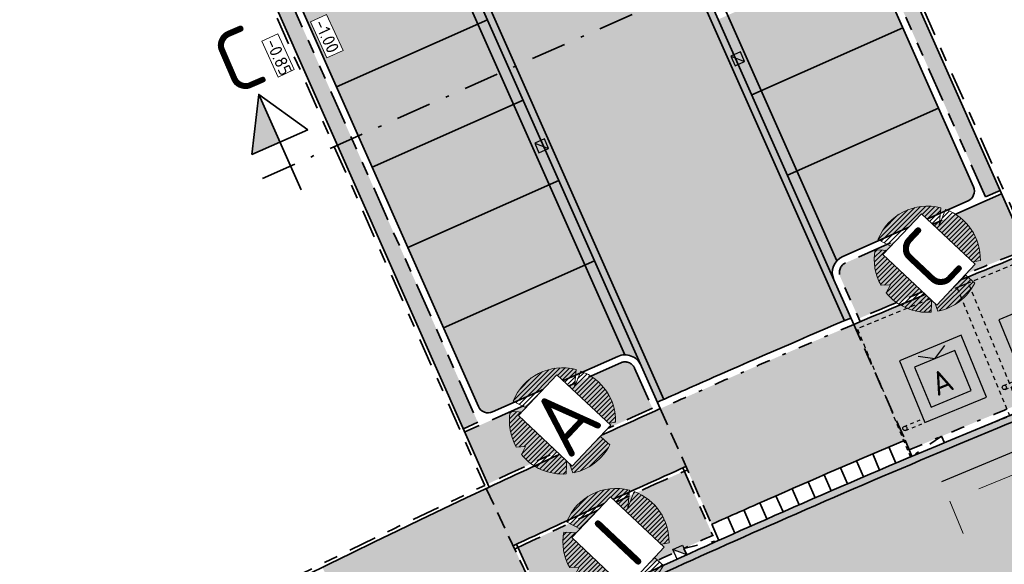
# Model space of a CAD drawing. Header units: metres. Extents: x 104013 to 108981, y 427946 to 428479.
# Tile 22 of 256: x 104509 to 104537, y 428292 to 428307. Entities that reach past the tile are written whole.
import ezdxf
from ezdxf.enums import TextEntityAlignment as Align

# ---------------------------------------------------------------- set-up
doc = ezdxf.new("R2010")
doc.units = ezdxf.units.M
for name, pattern in [('DASHDOT', [1, 0.5, -0.25, 0, -0.25]), ('DASHED', [0.75, 0.5, -0.25]), ('DASHED2', [0.375, 0.25, -0.125]), ('VH-GELEIDEBAND', [6, 2, -2, 0, -2]), ('VH-OPSLUITBAND', [10, 4, -2, 2, -2]), ('VH-TROTTOIRBAND', [15, 5, -2, 2, -2, 2, -2])]:
    doc.linetypes.add(name, pattern=pattern)
doc.layers.get('DefPoints').update_dxf_attribs({"color": 211, "lineweight": 18})
for name, color, linetype, true_color in [('_BUURTONTSLUITINGSWEG', 30, 'Continuous', 0xff7f00), ('N-WE-VH-VERHARDING-AP_GROEN1', 7, 'Continuous', 0xdbffb8), ('N-WE-VH-VERHARDING-AP_INRIT (TEGELS)', 7, 'Continuous', 0x787878), ('N-WE-VH-VERHARDING-AP_PARKEERPLAATS', 7, 'Continuous', 0x889692), ('N-WE-VH-VERHARDING-AP_RIJBAAN-ELEMENT', 7, 'Continuous', 0x7f4f3f), ('N-WE-VH-VERHARDING-AP_VOETPAD (TEGELS)', 7, 'Continuous', 0xdbdbdb)]:
    doc.layers.add(name, color=color, linetype=linetype, true_color=true_color)
for name, color, linetype, lineweight in [('B-XX-AL-M', 10, 'Continuous', 18), ("N-WE-GR-BOOM-S (Malus 'Evereste')", 211, 'Continuous', 0), ("N-WE-GR-BOOM-S (Prunus padus 'Watereri')", 233, 'Continuous', 0), ("N-WE-GR-BOOM-S (Prunus serrulata 'Amanogawa')", 107, 'Continuous', 0), ('N-WE-GR-SOORTAANDUIDING-T25 (BOMEN)', 7, 'Continuous', 0), ('N-WE-GW-HOOGTE_AFWERKHOOGTE-T25', 7, 'Continuous', 0), ('N-WE-IE-MEUBILAIR_WEGMEUBILAIR_HUISVUIL_OPSTELPLAATS-S', 7, 'Continuous', 25), ('N-WE-RI-HWA_KOLK_TROTTOIRKOLK-S', 150, 'Continuous', 25), ('N-WE-VH-GOOT-G', 170, 'Continuous', 35), ('N-WE-VH-KANTOPSLUITING_ELEMENT_INRIT-G', 7, 'DASHED', 35), ('N-WE-VH-KANTOPSLUITING_GELEIDEBAND-G', 20, 'VH-GELEIDEBAND', 35), ('N-WE-VH-KANTOPSLUITING_INRITBAND-G', 210, 'Continuous', 35), ('N-WE-VH-KANTOPSLUITING_OPSLUITBAND-G', 150, 'VH-OPSLUITBAND', 35), ('N-WE-VH-KANTOPSLUITING_TROTTOIRBAND-G', 210, 'VH-TROTTOIRBAND', 35), ('N-WE-VH-VERHARDING-G', 7, 'Continuous', 35), ('X-XX-AL-VERWIJZING_DOORSNEDE-S', 7, 'Continuous', 35)]:
    doc.layers.add(name, color=color, linetype=linetype, lineweight=lineweight)
doc.layers.add('MOL JUIST', color=10, linetype='Continuous')
doc.layers.add('N-WE-RI-HWA_KOLK_STRAATKOLK-S', color=10, linetype='Continuous')
doc.styles.add('NLCS-ISO', font='NLCS-ISO.ttf')
doc.styles.add('NLCS-ISO-M200-T25', font='NLCS-ISO.ttf', dxfattribs={"height": 0.5})
doc.styles.add('NLCS-ISO-M200-T35', font='NLCS-ISO.ttf', dxfattribs={"height": 0.7000000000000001})
doc.styles.add('NLCS-ISO-M500-T18', font='NLCS-ISO.ttf', dxfattribs={"height": 0.9})
doc.styles.add('NLCS-ISO-M500-T25', font='NLCS-ISO.ttf', dxfattribs={"height": 1.25})
doc.dimstyles.new('NLCS-M500-T18-PIJL_L2_H1', dxfattribs={"dimscale": 0.5, "dimtxt": 0.9, "dimasz": 1.8, "dimexe": 2, "dimexo": 2, "dimgap": 0.7, "dimtad": 1, "dimzin": 0, "dimdsep": 46, "dimtxsty": 'NLCS-ISO-M500-T18', "dimcen": 2.5, "dimdle": 2, "dimclrd": 256, "dimclre": 256, "dimclrt": 10, "dimadec": 1, "dimazin": 0, "dimtfac": 1, "dimtofl": 0, "dimtmove": 0, "dimatfit": 3, "dimfxl": 2, "dimfxlon": 1, "dimtfill": 1, "dimtfillclr": 256, "dimtolj": 1, "dimtzin": 0, "dimlwd": -1, "dimlwe": -1, "dimarcsym": 0})

# ---------------------------------------------------------------- blocks, each defined once
blk = doc.blocks.new('*U752')
at = {"layer": 'N-WE-VH-KANTOPSLUITING_INRITBAND-G', "flags": 128}
blk.add_lwpolyline([(0, 0), (-7.323974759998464e-12, -0.4999999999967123)], dxfattribs=at)
blk = doc.blocks.new('*U753')
at = {"layer": 'N-WE-VH-VERHARDING-G', "color": 0, "linetype": 'ByBlock', "lineweight": -2, "transparency": 16777216}
for p, rotation in [((104533.7314905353, 428295.4853194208), 22.92778024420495), ((104533.2711625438, 428295.2901321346), 23.02784273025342), ((104532.8111761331, 428295.0941412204), 23.12790521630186), ((104531.8922336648, 428294.6997509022), 23.32803018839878), ((104532.3515327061, 428294.8973472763), 23.22796770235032), ((104531.4332804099, 428294.5013527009), 23.4280926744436), ((104530.5164168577, 428294.1021532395), 23.62821764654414), ((104530.9746743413, 428294.3021532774), 23.52815516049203), ((104530.0585093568, 428293.9013531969), 23.72828013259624), ((104529.6009532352, 428293.6997537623), 23.82834261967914), ((104528.686900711, 428293.2941591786), 24.02846759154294), ((104529.1437498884, 428293.4973555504), 23.92840510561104), ((104528.2304070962, 428293.0901652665), 24.12853007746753)]:
    blk.add_blockref('*U752', p, dxfattribs=dict(at, rotation=rotation))
blk = doc.blocks.new('*U755')
for p, q in [((-0.9499999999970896, 0), (-0.9499999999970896, -1.900000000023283)), ((0.9499999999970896, 0), (-0.9499999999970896, 0)), ((0.9499999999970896, -1.900000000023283), (0.9499999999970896, 0)), ((0, -0.3325000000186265), (-0.4113620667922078, -0.09500000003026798)), ((0, -0.3325000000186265), (0.4113620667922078, -0.09500000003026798)), ((0.617500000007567, -0.3325000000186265), (-0.617500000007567, -0.3325000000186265)), ((-0.617500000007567, -0.3325000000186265), (-0.617500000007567, -1.567500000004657)), ((0.617500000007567, -1.567500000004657), (0.617500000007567, -0.3325000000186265)), ((-0.617500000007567, -1.567500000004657), (0.617500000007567, -1.567500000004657)), ((-0.9499999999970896, -1.900000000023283), (0.9499999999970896, -1.900000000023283))]:
    blk.add_line(p, q)
at = {"linetype": 'DASHED2', "ltscale": 0.5, "flags": 128}
blk.add_lwpolyline([(1.699999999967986, -2.650000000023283), (-1.700000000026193, -2.650000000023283), (-1.699999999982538, 1.300000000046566), (1.700000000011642, 1.299999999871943)], close=True, dxfattribs=at)
at = {"linetype": 'DASHED2', "ltscale": 0.2, "flags": 128}
for points in [[(-1.539999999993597, -1.779999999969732), (-0.9499999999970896, -1.779999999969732)], [(-1.539999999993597, -1.899999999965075), (-0.9499999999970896, -1.899999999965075)]]:
    blk.add_lwpolyline(points, dxfattribs=at)
blk.add_circle((-1.539999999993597, -1.839999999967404), 0.06)
at = {"style": 'NLCS-ISO'}
blk.add_text('A', height=0.6650000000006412, dxfattribs=at).set_placement((-0.06300000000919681, -1.020000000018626), align=Align.MIDDLE_CENTER)
blk = doc.blocks.new('SGR-BOOM_08')
h = blk.add_hatch()
h.set_pattern_fill('ANSI31', color=256, scale=0.1)
h.set_pattern_definition([(45, (0, 0), (-0.2245064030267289, 0.2245064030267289), [])])
h.paths.add_polyline_path([(1.729677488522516, 4.72825667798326), (1.139276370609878, 3.206509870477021), (1.287418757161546, 4.867314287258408, 0.3794379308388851), (-4.677869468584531, 1.861647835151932), (-2.630086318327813, 0.7854955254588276), (-4.954333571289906, 0.8959767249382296, 0.1748934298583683), (-4.384991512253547, -2.473872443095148), (-3.501537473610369, -2.418451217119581), (-3.897906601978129, -3.186615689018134, 0.2439594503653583), (0.3605688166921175, -5.021771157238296), (0.4192016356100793, -3.330164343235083), (0.9916979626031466, -4.936064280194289, 0.2301548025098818), (4.494088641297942, -2.269661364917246), (2.562831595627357, -0.5501398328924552), (5.033028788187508, -0.1296790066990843, 0.3219437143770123)])
h.paths.add_polyline_path([(0.15, 0, -1), (-0.15, 0, -1)], flags=16)
at = {"ltscale": 20, "flags": 128}
for points in [[(1.287419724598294, 4.867325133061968), (1.139276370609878, 3.206509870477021), (1.729681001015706, 4.728265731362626)], [(-4.954350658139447, 0.8959775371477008), (-2.630086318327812, 0.7854955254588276), (-4.677881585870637, 1.861654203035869)], [(5.033035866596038, -0.1296778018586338), (2.562831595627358, -0.5501398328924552), (4.494110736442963, -2.269681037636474)], [(-3.897908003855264, -3.186618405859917), (-3.501537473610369, -2.418451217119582), (-4.385006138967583, -2.473873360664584)], [(0.991715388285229, -4.936113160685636), (0.4192016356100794, -3.330164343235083), (0.3605683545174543, -5.021784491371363)]]:
    blk.add_lwpolyline(points, dxfattribs=at)
blk.add_lwpolyline([(5.033028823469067, -0.129677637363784, 0.3219436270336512), (1.729677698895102, 4.72825660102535, 0.3219436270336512)], format="xyb", dxfattribs=at)
blk.add_circle((0, 0), 0.15)
at = {"ltscale": 20}
for start, end in [(75.18440999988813, 158.298953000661), (169.7490490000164, 209.4302330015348), (281.3600670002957, 333.2046490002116), (219.2666920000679, 274.1068389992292)]:
    blk.add_arc((0, 0), 5.034699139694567, start, end, dxfattribs=at)
blk = doc.blocks.new('Trottoirkolk')
h = blk.add_hatch(color=256)
h.paths.add_polyline_path([(-0.02059036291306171, 0.1806648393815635), (0.003681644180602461, 0.1887333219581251), (0.2107676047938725, 0.02402117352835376), (0.02402117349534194, -0.2107676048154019)])
h.paths.add_polyline_path([(-0.02402117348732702, 0.2107676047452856), (0.003681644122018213, 0.1887333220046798), (-0.02059036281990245, 0.1806648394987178)])
blk.add_lwpolyline([(0.02402117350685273, -0.2107676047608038), (-0.2107676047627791, -0.02402117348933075), (-0.02402117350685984, 0.2107676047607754), (0.2107676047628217, 0.02402117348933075)], close=True)
blk.add_lwpolyline([(0.02402117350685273, -0.2107676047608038), (-0.02402117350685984, 0.2107676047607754)])
blk = doc.blocks.new('Straatkolk')
h = blk.add_hatch(color=256)
h.paths.add_polyline_path([(0.1806648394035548, 0.02059036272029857), (0.1830647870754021, 0.04605545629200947), (-0.02402117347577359, 0.2107676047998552), (-0.210767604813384, -0.02402117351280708)])
h.paths.add_polyline_path([(0.210767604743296, 0.02402117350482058), (0.1830647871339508, 0.04605545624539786), (0.1806648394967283, 0.02059036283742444)])
blk.add_lwpolyline([(-0.2107676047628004, -0.02402117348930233), (0.02402117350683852, -0.2107676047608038), (0.2107676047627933, 0.02402117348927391), (-0.02402117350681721, 0.2107676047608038)], close=True)
blk.add_lwpolyline([(-0.2107676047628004, -0.02402117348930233), (0.2107676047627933, 0.02402117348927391)])
blk = doc.blocks.new('*U763')
at = {"linetype": 'DASHDOT', "ltscale": 0.1}
h = blk.add_hatch(color=256, dxfattribs=at)
h.paths.add_polyline_path([(6.939779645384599, 4.058178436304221), (6.867461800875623, 3.417478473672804), (6.923836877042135, 3.400272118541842), (7.181196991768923, 3.51456511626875)])
h.paths.add_polyline_path([(6.867461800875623, 3.417478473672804), (6.862442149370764, 3.373006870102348), (6.923836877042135, 3.400272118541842)])
h = blk.add_hatch(color=256, dxfattribs=at)
h.paths.add_polyline_path([(-0.3621260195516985, 0.8154199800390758), (-0.4344438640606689, 0.1747200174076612), (-0.3780687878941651, 0.1575136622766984), (-0.1207086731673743, 0.2718066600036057)])
h.paths.add_polyline_path([(-0.4344438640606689, 0.1747200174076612), (-0.4394635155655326, 0.1302484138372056), (-0.3780687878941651, 0.1575136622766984)])
at = {"linetype": 'DASHDOT', "ltscale": 0.8}
blk.add_line((-0.318754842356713, -0.1415582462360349), (7.620660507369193, 3.384316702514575), dxfattribs=at)
for points in [[(7.422614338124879, 2.970951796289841), (6.939779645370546, 4.058178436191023), (6.862442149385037, 3.373006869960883)], [(7.422614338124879, 2.970951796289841), (6.939779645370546, 4.058178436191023), (7.499951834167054, 3.656123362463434)], [(6.862442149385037, 3.373006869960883), (7.499951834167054, 3.656123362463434)], [(0.1207086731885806, -0.2718066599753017), (-0.3621260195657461, 0.8154199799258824), (-0.4394635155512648, 0.1302484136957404)], [(0.1207086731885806, -0.2718066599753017), (-0.3621260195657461, 0.8154199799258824), (0.1980461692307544, 0.4133649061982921)], [(-0.4394635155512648, 0.1302484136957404), (0.1980461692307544, 0.4133649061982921)]]:
    blk.add_lwpolyline(points)
at = {"linetype": 'DASHDOT', "ltscale": 0.1, "style": 'NLCS-ISO-M200-T35'}
for p in [(6.632198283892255, 4.036384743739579), (-0.6697073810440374, 0.793626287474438)]:
    blk.add_text('C', height=0.6999999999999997, rotation=23.27199942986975, dxfattribs=at).set_placement(p)
blk = doc.blocks.new('N-SIE-CONTAINER_HUISVUIL_OPSTELPLAATS')
h = blk.add_hatch(color=256)
h.dxf.hatch_style = 1
h.paths.add_polyline_path([(0.2700000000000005, 0.4487500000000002), (0.2900000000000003, 0.4437500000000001), (0.2975000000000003, 0.4737500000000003), (0.2975000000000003, 0.5037499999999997), (0.2725000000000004, 0.5037500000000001), (0.2525000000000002, 0.4962500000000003), (0.2475000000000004, 0.4812500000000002), (0.2675000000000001, 0.4787500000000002), (-0.3641666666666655, 0.4787499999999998), (-0.3074999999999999, 0.4687499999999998), (-0.2149999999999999, -0.5337500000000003), (0.07750000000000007, -0.5037500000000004), (0.1200000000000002, -0.5687500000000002), (0.1625, -0.59875), (0.2175000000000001, -0.58125), (0.2425000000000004, -0.5137500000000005), (0.24, -0.4537500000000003), (0.1950000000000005, -0.41625)])
blk = doc.blocks.new('*D2855')
at = {"layer": 'B-XX-AL-M', "transparency": 16777216}
for p, q in [((104546.0779201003, 428298.3658060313), (104546.4626644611, 428297.4427828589)), ((104535.8323628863, 428294.0951436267), (104545.2471992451, 428298.0195361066)), ((104535.001642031, 428293.748873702), (104535.3863863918, 428292.8258505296))]:
    blk.add_line(p, q, dxfattribs=at)
for points in [[(104545.189487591, 428298.1579895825), (104545.3049108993, 428297.8810826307), (104546.0779201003, 428298.3658060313)], [(104535.7746512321, 428294.2335971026), (104535.8900745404, 428293.9566901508), (104535.001642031, 428293.748873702)]]:
    blk.add_solid(points, dxfattribs=at)
at = {"layer": 'DefPoints', "color": 0, "transparency": 16777216}
for p in [(104545.8470283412, 428298.9197282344), (104546.0779201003, 428298.3658060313), (104534.7707502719, 428294.3027959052)]:
    blk.add_point(p, dxfattribs=at)
at = {"layer": 'B-XX-AL-M', "color": 10, "transparency": 16777216, "insert": (104540.2233866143, 428296.7921740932), "char_height": 0.9, "attachment_point": 5, "rotation": 22.627870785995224, "style": 'NLCS-ISO-M500-T18', "bg_fill": 3, "box_fill_scale": 1.1, "bg_fill_color": 256, "bg_fill_true_color": 13158600, "bg_fill_transparency": 0}
blk.add_mtext('\\A1;12.00', dxfattribs=at)

msp = doc.modelspace()

# ---------------------------------------------------------------- hatches: boundary and pattern name
at = {"layer": '_BUURTONTSLUITINGSWEG'}
h = msp.add_hatch(color=256, dxfattribs=at)
h.dxf.hatch_style = 1
edge = h.paths.add_edge_path()
edge.add_arc((104645.2655382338, 428031.8039848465), 280.3499999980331, 111.88260402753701, 113.78127053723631, ccw=False)
edge.add_arc((104645.2655325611, 428031.8039990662), 280.3499846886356, 111.61488595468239, 111.8826040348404, ccw=False)
edge.add_arc((104456.5180447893, 428505.5901034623), 229.6500000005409, 291.8514487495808, 293.3705280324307)
edge.add_line((104547.61463327, 428294.7808672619), (104548.5317912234, 428295.1795691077))
edge.add_line((104548.5317912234, 428295.1795691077), (104546.348142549, 428300.1729826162))
edge.add_line((104546.348142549, 428300.1729826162), (104545.4310350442, 428299.7743602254))
edge.add_arc((104456.5180447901, 428505.5901034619), 224.1999999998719, 291.8542929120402, 293.36448269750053, ccw=False)
edge.add_arc((104645.2655325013, 428031.803999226), 285.7999845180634, 111.6171658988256, 111.8826040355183)
edge.add_arc((104645.2655382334, 428031.8039848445), 285.7999999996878, 111.8826040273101, 113.7812705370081)
edge.add_arc((104645.2655383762, 428031.8039845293), 285.8000003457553, 113.7812705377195, 115.4725003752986)
edge.add_arc((104645.265538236, 428031.8039848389), 285.8000000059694, 115.4725003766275, 123.6602255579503)
edge.add_line((104486.8560995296, 428269.6864972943), (104486.024673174, 428269.1307361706))
edge.add_line((104486.024673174, 428269.1307361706), (104489.0612816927, 428264.6050860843))
edge.add_line((104489.0612816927, 428264.6050860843), (104489.8926698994, 428265.1607809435))
edge.add_arc((104645.2655382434, 428031.8039848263), 280.3500000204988, 115.47250037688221, 123.65634205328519, ccw=False)
edge.add_arc((104645.2655383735, 428031.8039845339), 280.3500003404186, 113.78127053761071, 115.47250037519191, ccw=False)
at = {"layer": 'N-WE-VH-VERHARDING-AP_GROEN1'}
h = msp.add_hatch(color=256, dxfattribs=at)
h.dxf.hatch_style = 1
h.paths.add_polyline_path([(104536.4724882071, 428302.4953608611), (104536.0612200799, 428302.3127176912), (104532.2208613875, 428300.6072237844), (104532.0399317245, 428300.5268733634, 0.414213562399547), (104531.8875150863, 428300.1309324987), (104532.4140097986, 428298.9453940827, -0.00444137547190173), (104537.1774381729, 428300.9079844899)])
h = msp.add_hatch(color=256, dxfattribs=at)
h.dxf.hatch_style = 1
h.paths.add_polyline_path([(104521.6211391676, 428295.8999130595), (104521.2098710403, 428295.7172698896), (104521.8660119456, 428294.2397996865, -0.004440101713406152), (104526.5461644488, 428296.3899071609), (104526.0383683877, 428297.5333407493, 0.4142135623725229), (104525.6424275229, 428297.6857573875)])
h = msp.add_hatch(color=256, dxfattribs=at)
h.dxf.hatch_style = 1
edge = h.paths.add_edge_path()
edge.add_arc((104645.265538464, 428031.8039843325), 288.0000005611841, 114.1473464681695, 115.1831508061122)
edge.add_line((104522.7177403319, 428292.4302253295), (104523.5693014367, 428290.620572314))
edge.add_arc((104645.2655383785, 428031.8039845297), 286.0000003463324, 114.14875526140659, 115.18303243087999, ccw=False)
edge.add_line((104528.2609135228, 428292.7750901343), (104527.4491610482, 428294.6029598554))
at = {"layer": 'N-WE-VH-VERHARDING-AP_INRIT (TEGELS)'}
h = msp.add_hatch(color=256, dxfattribs=at)
h.dxf.hatch_style = 1
h.paths.add_polyline_path([(104532.2703653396, 428298.7760824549, 0.003669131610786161), (104528.3644698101, 428297.0890206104, 0.00150531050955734), (104526.7692544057, 428296.3803267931), (104528.2304070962, 428293.0901652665, -0.001515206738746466), (104529.8161560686, 428293.7946910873, -0.003724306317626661), (104533.7317385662, 428295.4854243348)])
h = msp.add_hatch(color=256, dxfattribs=at)
h.dxf.hatch_style = 1
h.paths.add_polyline_path([(104497.9711267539, 428276.9577250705), (104495.9625665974, 428280.3007306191, 0.004458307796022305), (104491.5550709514, 428277.5988225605), (104493.6229247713, 428274.2921655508, -0.004458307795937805)])
h.paths.add_polyline_path([(104510.418467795, 428284.0187100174), (104508.5796441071, 428287.4580017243, 0.004458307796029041), (104504.0425126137, 428284.9799454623), (104505.942373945, 428281.5739908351, -0.004458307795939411)])
h.paths.add_polyline_path([(104521.8180855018, 428294.1067420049, 0.004458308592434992), (104517.1602867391, 428291.8636982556), (104518.8836757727, 428288.3651370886, -0.003282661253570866), (104522.2632750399, 428290.0024419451, -0.001175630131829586), (104523.4788135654, 428290.5780053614)])
at = {"layer": 'N-WE-VH-VERHARDING-AP_PARKEERPLAATS'}
h = msp.add_hatch(color=256, dxfattribs=at)
h.dxf.hatch_style = 1
edge = h.paths.add_edge_path()
edge.add_arc((104525.7641896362, 428297.411578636), 0.5000000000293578, 23.945889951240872, 113.9458899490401, ccw=False)
edge.add_line((104526.221154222, 428297.6145154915), (104524.9629457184, 428300.4476959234))
edge.add_line((104524.9629457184, 428300.4476959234), (104520.6674786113, 428298.5400894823))
edge.add_line((104520.6674786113, 428298.5400894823), (104521.6009881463, 428296.4380523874))
edge.add_arc((104521.8751668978, 428296.5598145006), 0.2999999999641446, 203.9458899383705, 293.9458899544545)
edge.add_line((104521.996929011, 428296.2856357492), (104525.5612527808, 428297.8685432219))
h.paths.add_polyline_path([(104524.9629457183, 428300.4476959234), (104523.9482614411, 428302.7325188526), (104519.6527943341, 428300.8249124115), (104520.6674786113, 428298.5400894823)])
h.paths.add_polyline_path([(104523.9482614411, 428302.7325188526), (104522.9335771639, 428305.0173417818), (104518.6381100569, 428303.1097353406), (104519.6527943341, 428300.8249124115)])
h.paths.add_polyline_path([(104521.9188928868, 428307.302164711), (104517.6234257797, 428305.3945582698), (104518.6381100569, 428303.1097353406), (104522.9335771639, 428305.0173417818)])
edge = h.paths.add_edge_path()
edge.add_line((104521.9188928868, 428307.302164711), (104520.5389222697, 428310.4095238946))
edge.add_arc((104520.0819576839, 428310.2065870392), 0.4999999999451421, -66.05411005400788, 23.94588994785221, ccw=False)
edge.add_line((104520.2848945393, 428309.7496224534), (104516.7205707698, 428308.166714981))
edge.add_arc((104516.8423328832, 428307.8925362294), 0.300000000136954, 113.9458899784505, 180)
edge.add_line((104516.542332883, 428307.8925362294), (104517.6234257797, 428305.3945582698))
edge.add_line((104517.6234257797, 428305.3945582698), (104521.9188928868, 428307.302164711))
h = msp.add_hatch(color=256, dxfattribs=at)
h.dxf.hatch_style = 1
h.paths.add_polyline_path([(104532.7126193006, 428309.360190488), (104528.4171521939, 428307.452584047), (104529.4318364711, 428305.1677611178), (104533.7273035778, 428307.0753675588)])
h = msp.add_hatch(color=256, dxfattribs=at)
h.dxf.hatch_style = 1
h.paths.add_polyline_path([(104533.7273035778, 428307.0753675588), (104529.4318364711, 428305.1677611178), (104530.4465207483, 428302.8829381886), (104534.7419878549, 428304.7905446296)])
h = msp.add_hatch(color=256, dxfattribs=at)
h.dxf.hatch_style = 1
h.paths.add_polyline_path([(104534.7419878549, 428304.7905446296), (104530.4465207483, 428302.8829381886), (104531.7047292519, 428300.0497577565, -0.4142135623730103), (104531.9587569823, 428300.7096591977), (104535.5230807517, 428302.29256667, 0.4142135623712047), (104535.6754973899, 428302.6885075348)])
at = {"layer": 'N-WE-VH-VERHARDING-AP_RIJBAAN-ELEMENT'}
h = msp.add_hatch(color=256, dxfattribs=at)
h.dxf.hatch_style = 1
edge = h.paths.add_edge_path()
edge.add_arc((104518.8890528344, 428328.1684070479), 0.3000000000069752, 23.94588994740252, 113.9458899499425)
edge.add_line((104518.7672907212, 428328.4425857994), (104513.8320731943, 428326.2508677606))
edge.add_arc((104513.9538353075, 428325.9766890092), 0.2999999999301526, 113.9458899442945, 203.9458899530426)
edge.add_line((104513.679656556, 428325.8549268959), (104519.3405562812, 428313.1079534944))
edge.add_line((104519.3405562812, 428313.1079534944), (104519.6460001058, 428312.4201680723))
edge.add_line((104519.6460001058, 428312.4201680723), (104526.6880792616, 428296.5631135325))
edge.add_arc((104645.2655411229, 428031.803978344), 290.1000071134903, 113.7812705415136, 114.12613767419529, ccw=False)
edge.add_arc((104645.2655380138, 428031.803985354), 290.0999994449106, 112.94106457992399, 113.7812705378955, ccw=False)
edge.add_line((104532.189178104, 428298.9588964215), (104519.1632315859, 428328.2901691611))
h = msp.add_hatch(color=256, dxfattribs=at)
h.dxf.hatch_style = 1
edge = h.paths.add_edge_path()
edge.add_arc((104645.2655382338, 428031.8039848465), 280.3499999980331, 111.88260402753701, 113.78127053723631, ccw=False)
edge.add_arc((104645.2655325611, 428031.8039990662), 280.3499846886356, 111.61488595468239, 111.8826040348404, ccw=False)
edge.add_arc((104456.5180447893, 428505.5901034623), 229.6500000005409, 291.8514487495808, 293.3705280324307)
edge.add_line((104547.61463327, 428294.7808672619), (104548.5317912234, 428295.1795691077))
edge.add_line((104548.5317912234, 428295.1795691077), (104546.348142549, 428300.1729826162))
edge.add_line((104546.348142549, 428300.1729826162), (104545.4310350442, 428299.7743602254))
edge.add_arc((104456.5180447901, 428505.5901034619), 224.1999999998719, 291.8542929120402, 293.36448269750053, ccw=False)
edge.add_arc((104645.2655325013, 428031.803999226), 285.7999845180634, 111.6171658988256, 111.8826040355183)
edge.add_arc((104645.2655382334, 428031.8039848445), 285.7999999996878, 111.8826040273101, 113.7812705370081)
edge.add_arc((104645.2655383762, 428031.8039845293), 285.8000003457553, 113.7812705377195, 115.4725003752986)
edge.add_arc((104645.265538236, 428031.8039848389), 285.8000000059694, 115.4725003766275, 123.6602255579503)
edge.add_line((104486.8560995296, 428269.6864972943), (104486.024673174, 428269.1307361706))
edge.add_line((104486.024673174, 428269.1307361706), (104489.0612816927, 428264.6050860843))
edge.add_line((104489.0612816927, 428264.6050860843), (104489.8926698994, 428265.1607809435))
edge.add_arc((104645.2655382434, 428031.8039848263), 280.3500000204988, 115.47250037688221, 123.65634205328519, ccw=False)
edge.add_arc((104645.2655383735, 428031.8039845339), 280.3500003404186, 113.78127053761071, 115.47250037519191, ccw=False)
at = {"layer": 'N-WE-VH-VERHARDING-AP_VOETPAD (TEGELS)'}
h = msp.add_hatch(color=256, dxfattribs=at)
h.dxf.hatch_style = 1
h.paths.add_polyline_path([(104511.6312514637, 428317.285998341), (104516.0638079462, 428319.2544858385), (104516.3379866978, 428319.3762479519), (104516.2162245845, 428319.6504267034), (104513.3345212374, 428326.1393238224), (104508.6277860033, 428324.0490742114)])
h.paths.add_polyline_path([(104516.2230188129, 428308.0551710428), (104515.8117506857, 428307.8725278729), (104521.1692836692, 428295.8086628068), (104521.5805517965, 428295.9913059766)])
h.paths.add_polyline_path([(104531.0743678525, 428314.6506188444), (104530.6630997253, 428314.4679756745), (104536.0206327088, 428302.4041106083), (104536.4319008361, 428302.5867537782)])
h = msp.add_hatch(color=256, dxfattribs=at)
h.dxf.hatch_style = 1
edge = h.paths.add_edge_path()
edge.add_line((104547.7169364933, 428303.297315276), (104546.9771527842, 428304.9382662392))
edge.add_arc((104456.5180447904, 428505.5901034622), 220.0999999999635, 291.8564834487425, 294.2670999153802, ccw=False)
edge.add_arc((104645.2655382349, 428031.8039848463), 289.8999999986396, 111.6188564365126, 111.882604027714)
edge.add_arc((104645.2655382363, 428031.8039848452), 289.9000000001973, 111.8826040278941, 112.9403712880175)
edge.add_line((104532.2703653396, 428298.7760824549), (104533.1228323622, 428296.8565334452))
edge.add_arc((104519.5024488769, 428333.8668985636), 39.43706343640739, 290.2043911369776, 299.6549439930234)
edge.add_arc((104456.5180447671, 428505.5901035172), 221.9000000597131, 291.8251340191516, 294.2670999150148)
h = msp.add_hatch(color=256, dxfattribs=at)
h.dxf.hatch_style = 1
edge = h.paths.add_edge_path()
edge.add_arc((104519.1526692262, 428334.6194137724), 40.26413526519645, 290.3016676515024, 299.55766747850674, ccw=False)
edge.add_line((104533.1228323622, 428296.8565334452), (104533.731738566, 428295.4854243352))
edge.add_line((104533.731738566, 428295.4854243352), (104533.8486094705, 428295.2091252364))
edge.add_arc((104645.2655382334, 428031.8039848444), 285.9999999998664, 111.88260402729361, 112.92772634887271, ccw=False)
edge.add_arc((104645.2655324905, 428031.8039992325), 285.9999845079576, 111.6415175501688, 111.8826040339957, ccw=False)
edge.add_line((104539.7892562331, 428297.6436995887), (104539.0149394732, 428299.595267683))
h = msp.add_hatch(color=256, dxfattribs=at)
h.dxf.hatch_style = 1
edge = h.paths.add_edge_path()
edge.add_line((104527.4989625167, 428294.7348572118), (104526.7692544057, 428296.3803267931))
edge.add_arc((104645.2655382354, 428031.8039848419), 289.9000000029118, 114.1262620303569, 115.1837309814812)
edge.add_arc((104645.2655382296, 428031.8039848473), 289.8999999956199, 115.1837309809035, 115.2030659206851)
edge.add_line((104521.8180855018, 428294.1067420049), (104522.5845753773, 428292.4780943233))
edge.add_arc((104645.2655385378, 428031.8039841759), 288.1000007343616, 114.12757816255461, 115.203065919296, ccw=False)

# ---------------------------------------------------------------- linework, layer by layer
at = {"layer": 'N-WE-IE-MEUBILAIR_WEGMEUBILAIR_HUISVUIL_OPSTELPLAATS-S', "flags": 128}
msp.add_lwpolyline([(104545.8470283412, 428298.9197282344), (104534.770750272, 428294.3027959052)], dxfattribs=at)
at = {"layer": 'N-WE-VH-GOOT-G', "ltscale": 0.2}
for points in [[(104518.8586836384, 428328.4831731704), (104532.0049965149, 428298.8808645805)], [(104519.5233421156, 428313.1891282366), (104526.8706377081, 428296.6448002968)], [(104526.4826707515, 428312.5477133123), (104531.7929133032, 428300.5903348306)], [(104520.4507382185, 428309.8689468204), (104525.7609807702, 428297.9115683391)]]:
    msp.add_lwpolyline(points, dxfattribs=at)
for points in [[(104483.8973394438, 428267.4470717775, -0.03898775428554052), (104522.4353061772, 428289.6413252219, -0.007379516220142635), (104530.0984283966, 428293.1541270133, -0.008284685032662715), (104538.8206879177, 428296.8263496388, -0.001158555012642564), (104540.0499978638, 428297.3167906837, 0.006590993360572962), (104545.5111671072, 428299.5911127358, 0.006590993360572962)], [(104486.7652017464, 428263.2903685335, -0.03897202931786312), (104524.607199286, 428285.0822265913, -0.007379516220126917), (104532.1348216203, 428288.5329147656, -0.008284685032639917), (104540.7028535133, 428292.1402048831, -0.001167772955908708), (104541.9200435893, 428292.6257846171, 0.006626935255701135), (104547.5345012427, 428294.9641146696, 0.006626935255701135)]]:
    msp.add_lwpolyline(points, format="xyb", dxfattribs=at)
at = {"layer": 'N-WE-VH-KANTOPSLUITING_ELEMENT_INRIT-G', "flags": 128}
for points in [[(104532.2703653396, 428298.776082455), (104533.7317385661, 428295.4854243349)], [(104526.7692544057, 428296.3803267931), (104528.2304070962, 428293.0901652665)], [(104521.8180855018, 428294.1067420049), (104523.4788135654, 428290.5780053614)]]:
    msp.add_lwpolyline(points, dxfattribs=at)
at = {"layer": 'N-WE-VH-KANTOPSLUITING_GELEIDEBAND-G', "ltscale": 0.2, "flags": 128}
for points in [[(104533.8483616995, 428295.2090204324, -0.004560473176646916), (104538.6716054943, 428297.1975294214, -0.00115783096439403), (104539.9018671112, 428297.6883522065, 0.007704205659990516), (104546.2680086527, 428300.3562271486)], [(104532.2703653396, 428298.7760824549, 0.003669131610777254), (104528.3644698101, 428297.0890206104, 0.001505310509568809), (104526.7692544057, 428296.3803267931, 0.001469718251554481)], [(104485.9132379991, 428269.2968150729, -0.03661684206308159), (104522.2632750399, 428290.0024419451, -0.005863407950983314), (104528.3521698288, 428292.8159851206, -0.005863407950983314)]]:
    msp.add_lwpolyline(points, format="xyb", dxfattribs=at)
for points in [[(104534.7702875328, 428295.5970847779), (104533.926275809, 428295.0248211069)], [(104527.4402523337, 428292.405600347), (104528.4347995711, 428292.6338498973)]]:
    msp.add_lwpolyline(points, dxfattribs=at)
at = {"layer": 'N-WE-VH-KANTOPSLUITING_INRITBAND-G', "flags": 128}
msp.add_lwpolyline([(104528.2304070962, 428293.0901652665, -0.001515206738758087), (104529.8161560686, 428293.7946910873, -0.003724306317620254), (104533.7317385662, 428295.4854243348)], format="xyb", dxfattribs=at)
msp.add_lwpolyline([(104533.7317385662, 428295.4854243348), (104533.9265234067, 428295.0249258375)], dxfattribs=at)
at = {"layer": 'N-WE-VH-KANTOPSLUITING_OPSLUITBAND-G', "ltscale": 0.2, "flags": 128}
for points in [[(104523.6993654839, 428331.5037177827), (104537.2702998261, 428300.9452646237, -0.00106747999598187), (104538.4204921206, 428301.4039405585, 0.07425345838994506), (104594.4995302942, 428334.2392655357, 0.05954597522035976), (104602.9597544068, 428342.8962024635, 0.03142840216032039), (104610.6701056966, 428354.359212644, 0.01884134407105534), (104614.5820275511, 428361.6650576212, -0.1820757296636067), (104624.5773002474, 428371.101821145, -0.09872258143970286), (104632.0518518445, 428372.6142750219, -0.4721223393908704), (104651.2536198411, 428349.4172259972), (104653.623274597, 428346.2717596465), (104662.029905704, 428335.1128449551), (104681.3876801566, 428346.2117531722), (104682.523077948, 428344.557323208), (104688.3795427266, 428347.9151660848), (104723.9798327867, 428368.3268282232)], [(104507.7560119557, 428325.7657159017), (104521.7755027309, 428294.1972224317, 0.03979689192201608), (104481.763418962, 428271.3181952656), (104467.9128862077, 428289.409656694)], [(104537.1807812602, 428300.9093272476, 0.004444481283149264), (104532.4140097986, 428298.9453940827, 0.004444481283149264)], [(104526.5461644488, 428296.3899071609, 0.004441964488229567), (104521.8640565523, 428294.2388802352)], [(104522.6271581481, 428292.3876138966, -0.004692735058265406), (104527.5398394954, 428294.6435934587, -0.004692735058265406)]]:
    msp.add_lwpolyline(points, format="xyb", dxfattribs=at)
for points in [[(104536.0612200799, 428302.3127176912), (104536.4724882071, 428302.4953608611)], [(104521.6211391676, 428295.8999130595), (104521.2098710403, 428295.7172698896)], [(104527.4085734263, 428294.6943533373), (104528.2609135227, 428292.7750901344)], [(104522.6750631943, 428292.5206613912), (104523.5692939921, 428290.6205881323)]]:
    msp.add_lwpolyline(points, dxfattribs=at)
at = {"layer": 'N-WE-VH-KANTOPSLUITING_TROTTOIRBAND-G', "ltscale": 0.2, "flags": 128}
for points in [[(104530.7442744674, 428314.2851898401), (104536.0612200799, 428302.3127176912)], [(104516.1824314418, 428308.1465639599), (104521.6211391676, 428295.8999130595)], [(104525.6424371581, 428297.6857616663), (104521.6211391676, 428295.8999130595)], [(104526.0383683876, 428297.5333407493), (104526.5864685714, 428296.2991520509)]]:
    msp.add_lwpolyline(points, dxfattribs=at)
msp.add_lwpolyline([(104536.0612200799, 428302.3127176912), (104532.2208613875, 428300.6072237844), (104532.0399317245, 428300.5268733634, 0.414213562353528), (104531.8875150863, 428300.1309324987), (104532.4531511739, 428298.8572571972)], format="xyb", dxfattribs=at)
at = {"layer": 'N-WE-VH-KANTOPSLUITING_TROTTOIRBAND-G', "ltscale": 0.2}
msp.add_arc((104525.7641896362, 428297.411578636), 0.3, 23.94469741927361, 113.9474194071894, dxfattribs=at)
at = {"layer": 'N-WE-VH-VERHARDING-G', "ltscale": 0.2, "flags": 128}
for points in [[(104523.6062915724, 428331.4669156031), (104537.218051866, 428300.8165323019, -0.001150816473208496), (104538.4575279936, 428301.3110514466, 0.07425369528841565), (104594.5622491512, 428334.1613787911, 0.05954597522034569), (104603.0390619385, 428342.8352901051, 0.03142840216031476), (104610.7564226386, 428354.308721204, 0.01884134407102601), (104614.6719007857, 428361.6212078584, -0.1820757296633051), (104624.6159156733, 428371.0095777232, -0.09872258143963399), (104632.0521362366, 428372.5142754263, -0.4728221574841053), (104651.1469665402, 428349.3926050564), (104653.5434034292, 428346.2115882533), (104662.0031157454, 428334.9822138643), (104681.3574135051, 428346.0791286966), (104682.4928112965, 428344.4246987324), (104688.4292826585, 428347.8284139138), (104723.9488779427, 428368.1938091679)], [(104482.9595623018, 428267.045159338, -0.001161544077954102), (104484.0542816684, 428267.7967193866, -0.03870124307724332), (104522.3492906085, 428289.8218835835, -0.007379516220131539), (104530.01777916, 428293.3371453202, -0.008284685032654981), (104538.746146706, 428297.01193953, -0.001158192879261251), (104539.9759326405, 428297.5025715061, 0.07426330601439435), (104597.1337222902, 428330.9680222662, 0.05954597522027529), (104606.2906707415, 428340.3378834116, 0.03142840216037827), (104614.2954172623, 428352.2385721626, 0.01884134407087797), (104618.3567034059, 428359.8233675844, -0.1820757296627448), (104626.1991481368, 428367.2275974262, -0.09872258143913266), (104632.0637963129, 428368.4142920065, -0.3504920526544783), (104647.0210167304, 428356.5306824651, -0.3504920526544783)], [(104507.8516224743, 428325.7968062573), (104521.9066087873, 428294.1483854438, 0.03996318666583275), (104481.7415939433, 428271.1821994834), (104467.8369593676, 428289.3443283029)], [(104530.6426633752, 428314.0212292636), (104535.6754973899, 428302.6885075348, -0.4142135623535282), (104535.5230807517, 428302.29256667), (104531.9587569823, 428300.7096591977, 0.4142135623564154), (104531.7047292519, 428300.0497577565), (104532.2703653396, 428298.776082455)], [(104537.218051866, 428300.8165323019, 0.004615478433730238), (104532.270295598, 428298.776052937, 0.004615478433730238)], [(104532.189178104, 428298.9588964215, 0.003666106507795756), (104528.2838205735, 428297.2720389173, 0.00150476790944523), (104526.6880792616, 428296.5631135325, 0.00150476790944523)], [(104526.7692544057, 428296.3803267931, 0.004614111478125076), (104521.9066087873, 428294.1483854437)], [(104482.9116398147, 428260.3588670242, -0.004582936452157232), (104487.1284641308, 428263.2965080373, -0.03870124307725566), (104524.6932148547, 428284.9016682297, -0.007379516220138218), (104532.2154708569, 428288.3498964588, -0.008284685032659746), (104540.777394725, 428291.9546149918, -0.001168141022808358), (104541.9941008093, 428292.4400006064, 0.01017210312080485), (104550.5934082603, 428296.0932097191, 0.01017210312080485)], [(104522.5845753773, 428292.4780943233, -0.004692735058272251), (104527.4989625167, 428294.7348572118, -0.004692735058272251)]]:
    msp.add_lwpolyline(points, format="xyb", dxfattribs=at)
for points in [[(104519.163231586, 428328.2901691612), (104531.7047292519, 428300.0497577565)], [(104519.9909927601, 428311.6433282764), (104526.7692544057, 428296.3803267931)], [(104536.0206327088, 428302.4041106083), (104536.4319008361, 428302.5867537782)]]:
    msp.add_lwpolyline(points, dxfattribs=at)
at = {"layer": 'N-WE-VH-VERHARDING-G', "flags": 128}
msp.add_lwpolyline([(104525.5612644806, 428297.8685484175), (104521.996929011, 428296.2856357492, -0.4142135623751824), (104521.6009881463, 428296.4380523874), (104516.5681541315, 428307.7707741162)], format="xyb", dxfattribs=at)
for points in [[(104521.8580118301, 428307.4392540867), (104517.5625447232, 428305.5316476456)], [(104533.6664225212, 428307.2124569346), (104529.3709554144, 428305.3048504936)], [(104522.8726961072, 428305.1544311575), (104518.5772290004, 428303.2468247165)], [(104534.6811067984, 428304.9276340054), (104530.3856396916, 428303.0200275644)], [(104523.8873803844, 428302.8696082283), (104519.5919132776, 428300.9620017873)], [(104524.9020646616, 428300.5847852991), (104520.6065975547, 428298.6771788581)], [(104521.5805517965, 428295.9913059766), (104521.1692836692, 428295.8086628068)], [(104534.7702875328, 428295.5970847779), (104534.8475569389, 428295.4126140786)], [(104527.5241338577, 428292.2207059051), (104527.4402523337, 428292.405600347)]]:
    msp.add_lwpolyline(points, dxfattribs=at)
at = {"layer": 'N-WE-VH-VERHARDING-G'}
msp.add_arc((104525.7641896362, 428297.411578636), 0.5, 23.94469741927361, 113.9474194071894, dxfattribs=at)

# ---------------------------------------------------------------- block references
at = {"layer": 'MOL JUIST', "rotation": 22.42355728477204}
for p in [(104537.2751191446, 428299.2730553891), (104534.4464879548, 428298.1058169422)]:
    msp.add_blockref('*U755', p, dxfattribs=at)
at = {"layer": "N-WE-GR-BOOM-S (Malus 'Evereste')", "color": 7, "lineweight": 13, "ltscale": 3.2, "xscale": 0.3, "yscale": 0.3, "zscale": 0.3}
msp.add_blockref('SGR-BOOM_08', (104523.9871258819, 428296.0315408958), dxfattribs=at)
at = {"layer": "N-WE-GR-BOOM-S (Prunus padus 'Watereri')", "color": 7, "lineweight": 13, "ltscale": 3.2, "xscale": 0.3, "yscale": 0.3, "zscale": 0.3}
msp.add_blockref('SGR-BOOM_08', (104534.3629961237, 428300.6311190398), dxfattribs=at)
at = {"layer": "N-WE-GR-BOOM-S (Prunus serrulata 'Amanogawa')", "xscale": 0.3, "yscale": 0.3, "zscale": 0.3}
msp.add_blockref('SGR-BOOM_08', (104525.5083093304, 428292.6004763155), dxfattribs=at)
at = {"layer": 'N-WE-IE-MEUBILAIR_WEGMEUBILAIR_HUISVUIL_OPSTELPLAATS-S', "rotation": 22.62787078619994}
msp.add_blockref('N-SIE-CONTAINER_HUISVUIL_OPSTELPLAATS', (104535.4630176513, 428294.5913541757), dxfattribs=at)
at = {"layer": 'N-WE-RI-HWA_KOLK_STRAATKOLK-S', "rotation": 332.4439475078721}
for p in [(104528.970190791, 428306.330466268), (104523.3952228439, 428303.8546366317)]:
    msp.add_blockref('Straatkolk', p, dxfattribs=at)
at = {"layer": 'N-WE-RI-HWA_KOLK_TROTTOIRKOLK-S', "rotation": 62.87400002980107}
msp.add_blockref('Trottoirkolk', (104527.3255970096, 428292.2954261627), dxfattribs=at)
at = {"layer": 'N-WE-VH-VERHARDING-G'}
msp.add_blockref('*U753', (0, 0), dxfattribs=at)
at = {"layer": 'X-XX-AL-VERWIJZING_DOORSNEDE-S', "xscale": 2.5, "yscale": 2.5, "zscale": 2.5}
msp.add_blockref('*U763', (104516.254169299, 428303.2823274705), dxfattribs=at)

# ---------------------------------------------------------------- next in the draw order: texts
at = {"layer": 'N-WE-GR-SOORTAANDUIDING-T25 (BOMEN)', "char_height": 1.75, "attachment_point": 5, "rotation": 46.7104304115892, "style": 'NLCS-ISO-M500-T25', "bg_fill": 19, "box_fill_scale": 1.1, "bg_fill_color": 256, "bg_fill_transparency": 0}
for s, insert in [('C', (104534.413722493, 428300.6240963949)), ('A', (104524.0468056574, 428296.0428656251)), ('I', (104525.568181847, 428292.5734017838))]:
    msp.add_mtext_dynamic_manual_height_columns(s, width=1.25, gutter_width=6.25, heights=[0], dxfattribs=dict(at, insert=insert))
at = {"layer": 'N-WE-GW-HOOGTE_AFWERKHOOGTE-T25', "char_height": 0.3599999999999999, "width": 0.9778270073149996, "attachment_point": 1, "rotation": 294.61116221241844, "style": 'NLCS-ISO-M200-T25', "bg_fill": 19, "box_fill_scale": 1.2, "bg_fill_color": 256, "bg_fill_transparency": 0}
for s, insert in [('-1.00', (104517.2435610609, 428307.4958885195)), ('-0.85', (104515.85742803, 428306.9485588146))]:
    msp.add_mtext(s, dxfattribs=dict(at, insert=insert))

# ---------------------------------------------------------------- next in the draw order: dimensions: what is measured, and where the dimension line sits
at = {"layer": 'B-XX-AL-M'}
dim = msp.add_linear_dim(base=(104546.0779201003, 428298.3658060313), p1=(104534.770750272, 428294.3027959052), p2=(104545.8470283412, 428298.9197282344), angle=22.627870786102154, dimstyle='NLCS-M500-T18-PIJL_L2_H1', dxfattribs=at)
dim.commit()
dim.dimension.update_dxf_attribs({"geometry": '*D2855', "text_midpoint": (104540.5311821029, 428296.0537555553), "dimtype": 161})

doc.saveas('drawing.dxf')
